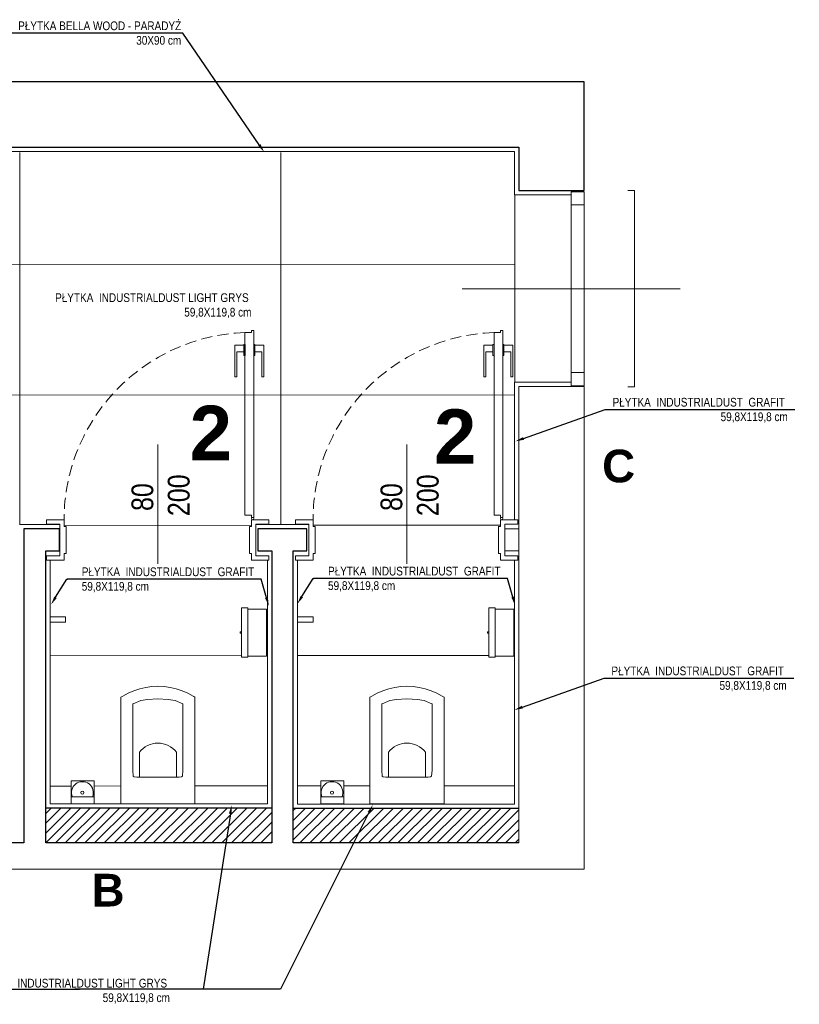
# Model space of a CAD drawing. Header units: millimetres. Extents: x -9038497 to 54128, y -10570064 to 59476.
# Tile 115 of 135: x 48312 to 48670, y 21815 to 22267. Entities that reach past the tile are written whole.
import ezdxf
from ezdxf import colors
from ezdxf.entities.mleader import LeaderData, LeaderLine
from ezdxf.math import Vec2, Vec3

# ---------------------------------------------------------------- set-up
doc = ezdxf.new("R2010")
doc.units = ezdxf.units.MM
doc.header["$LTSCALE"] = 0.8
doc.linetypes.add('Dash', pattern=[0.435, 0.3175, -0.1175])
doc.linetypes.add('DASHED2', pattern=[9.525, 6.35, -3.175])
for name, color, linetype, lineweight in [('0 proj_drzwi', 4, 'Continuous', 0), ('0 proj_okna', 4, 'Continuous', 0), ('0 proj_schody', 2, 'Continuous', 18), ('0 proj_widok widok widok', 7, 'Continuous', 0), ('0 proj_wyposażenie sanitarne', 40, 'Continuous', 18), ('SCIANY', 1, 'Continuous', 30), ('sciany - mur', 1, 'Continuous', 30), ('tynk', 252, 'Continuous', 5)]:
    doc.layers.add(name, color=color, linetype=linetype, lineweight=lineweight)
doc.layers.add('STOLARKA', color=4, linetype='Continuous')
doc.layers.add('strop podw.', color=3, linetype='Continuous')
doc.styles.get("Standard").update_dxf_attribs({"font": 'g12f13.shx', "width": 0.8, "height": 10})
doc.styles.add('WYMIAR-20', font='ARIALN.TTF', dxfattribs={"height": 4})
doc.styles.add('WYMIAR-50', font='ARIALN.TTF', dxfattribs={"height": 10})

# ---------------------------------------------------------------- blocks, each defined once
blk = doc.blocks.new('klamm')
at = {"layer": '0 proj_okna', "lineweight": 0}
for p, q in [((-4009.82, 29787.38), (-4005.72, 29787.38)), ((-4009.82, 29787.38), (-4009.82, 29772.78)), ((-4005.72, 29787.61), (-4005.22, 29787.61)), ((-4005.72, 29787.61), (-4005.72, 29782.61)), ((-4005.22, 29787.61), (-4005.22, 29782.61)), ((-4008.97, 29784.26), (-4008.97, 29772.78)), ((-4008.97, 29784.26), (-4005.72, 29784.26)), ((-4005.72, 29782.61), (-4005.22, 29782.61)), ((-4009.82, 29772.78), (-4008.97, 29772.78))]:
    blk.add_line(p, q, dxfattribs=at)
blk = doc.blocks.new('szczotka wc rz')
at = {"layer": '0 proj_wyposażenie sanitarne', "lineweight": 0}
blk.add_line((-2549.15, 1881.62), (-2538.65, 1881.62), dxfattribs=at)
blk.add_lwpolyline([(-2549.15, 1878.41), (-2538.65, 1878.41), (-2538.65, 1888.91), (-2549.15, 1888.91)], close=True, dxfattribs=at)
blk.add_circle((-2543.99, 1883.55), 0.71, dxfattribs=at)
blk.add_arc((-2543.99, 1883.55), 5, 337.2512, 202.7488, dxfattribs=at)
blk = doc.blocks.new('poj na papier toal. bok')
at = {"layer": '0 proj_wyposażenie sanitarne', "lineweight": 0}
for p, q in [((-2521.1, 1876.23), (-2521.1, 1854.74)), ((-2512.6, 1876.23), (-2521.1, 1876.23)), ((-2512.6, 1876.83), (-2509.6, 1876.83)), ((-2512.6, 1876.83), (-2512.6, 1854.23)), ((-2509.6, 1876.83), (-2509.6, 1854.23)), ((-2512.6, 1854.74), (-2521.1, 1854.74)), ((-2512.6, 1854.23), (-2509.6, 1854.23))]:
    blk.add_line(p, q, dxfattribs=at)
blk.add_lwpolyline([(-2509.05, 1865.81), (-2509.6, 1865.81), (-2509.6, 1865.25), (-2509.05, 1865.25)], close=True, dxfattribs=at)
blk = doc.blocks.new('roca gap wc rzut')
at = {"layer": '0 proj_wyposażenie sanitarne'}
for p, q in [((-830.27, 29352.38), (-864.27, 29352.38)), ((-858.58, 29339.65), (-858.77, 29336.95)), ((-858.13, 29339.94), (-858.58, 29339.65)), ((-856.96, 29340.08), (-858.13, 29339.94)), ((-847.27, 29340.08), (-856.96, 29340.08)), ((-847.27, 29340.08), (-837.58, 29340.08)), ((-837.58, 29340.08), (-836.4, 29339.94)), ((-836.4, 29339.94), (-835.95, 29339.65)), ((-835.95, 29339.65), (-835.77, 29336.95)), ((-858.77, 29306.54), (-858.65, 29306.44)), ((-858.65, 29306.44), (-855.16, 29305)), ((-835.89, 29306.44), (-839.38, 29305)), ((-835.77, 29306.54), (-835.89, 29306.44)), ((-855.16, 29305), (-852.04, 29304.45)), ((-852.04, 29304.45), (-847.27, 29304.14)), ((-842.5, 29304.45), (-847.27, 29304.14)), ((-839.38, 29305), (-842.5, 29304.45))]:
    blk.add_line(p, q, dxfattribs=at)
for points in [[(-864.27, 29352.38), (-864.27, 29303.49)], [(-830.27, 29303.49), (-830.27, 29352.38)], [(-855.77, 29340.08), (-855.77, 29328.69)], [(-838.77, 29328.69), (-838.77, 29340.08)], [(-858.77, 29336.95), (-858.77, 29306.54)], [(-835.77, 29306.54), (-835.77, 29336.95)], [(-864.27, 29303.49), (-863.71, 29303.13), (-863.38, 29302.94), (-860.95, 29301.6), (-858.35, 29300.48), (-855.63, 29299.58), (-852.88, 29298.95), (-850.08, 29298.56), (-847.27, 29298.43), (-844.45, 29298.56), (-841.65, 29298.95), (-838.9, 29299.58), (-836.19, 29300.48), (-833.59, 29301.6), (-831.15, 29302.94), (-830.83, 29303.13), (-830.27, 29303.49)]]:
    blk.add_lwpolyline(points, dxfattribs=at)
blk.add_arc((-847.27, 29335.2), 10.7, 217.4191, 322.5809, dxfattribs=at)

msp = doc.modelspace()

# ---------------------------------------------------------------- hatches: boundary and pattern name
at = {"layer": '0 proj_widok widok widok', "lineweight": 0, "true_color": 0x636466, "transparency": 33554687}
h = msp.add_hatch(dxfattribs=at)
h.set_pattern_fill('ANSI31', color=251)
h.set_pattern_definition([(45, (-101517.7338, 23944.1162), (-2.24506403, 2.24506403), [])])
h.paths.add_polyline_path([(48428.06, 21905.53), (48324.27, 21905.53), (48324.27, 21889.51), (48428.06, 21889.51)])
h.paths.add_polyline_path([(48541.43, 21905.39), (48437.85, 21905.39), (48437.85, 21889.51), (48541.43, 21889.51)])

# ---------------------------------------------------------------- linework, layer by layer
at = {"layer": '0 proj_drzwi'}
for p, q in [((48418.72, 22123.74), (48415.72, 22123.74)), ((48418.72, 22123.74), (48415.72, 22123.74)), ((48419.72, 22124.74), (48418.72, 22124.74)), ((48418.72, 22124.74), (48418.72, 22123.74)), ((48533, 22123.74), (48530, 22123.74)), ((48533.01, 22123.74), (48530.01, 22123.74)), ((48534.01, 22124.74), (48533.01, 22124.74)), ((48533.01, 22124.74), (48533.01, 22123.74)), ((48324.67, 22037.79), (48324.67, 22035.79)), ((48332.67, 22037.79), (48332.67, 22034.79)), ((48418.72, 22037.79), (48418.72, 22034.79)), ((48426.72, 22037.79), (48426.72, 22035.79)), ((48438.95, 22037.79), (48438.95, 22035.79)), ((48446.95, 22037.79), (48446.95, 22034.79)), ((48533, 22037.79), (48533, 22034.79)), ((48541, 22037.79), (48541, 22035.79)), ((48332.67, 22034.79), (48333.67, 22034.79)), ((48333.67, 22022.33), (48333.67, 22034.79)), ((48418.72, 22034.79), (48417.72, 22034.79)), ((48417.72, 22022.33), (48417.72, 22034.79)), ((48446.95, 22034.79), (48447.95, 22034.79)), ((48447.95, 22022.33), (48447.95, 22034.79)), ((48533, 22034.79), (48532, 22034.79)), ((48532, 22022.33), (48532, 22034.79)), ((48332.72, 22022.33), (48333.67, 22022.33)), ((48418.72, 22022.33), (48417.72, 22022.33)), ((48447, 22022.33), (48447.95, 22022.33)), ((48533, 22022.33), (48532, 22022.33)), ((48324.67, 22021.33), (48324.67, 22019.34)), ((48426.72, 22021.33), (48426.72, 22019.34)), ((48438.95, 22021.33), (48438.95, 22019.34)), ((48541, 22021.33), (48541, 22019.34))]:
    msp.add_line(p, q, dxfattribs=at)
at = {"layer": '0 proj_drzwi', "lineweight": 0}
for p, q in [((48375.72, 22017.6), (48375.72, 22072.39)), ((48490, 22017.6), (48490, 22072.39))]:
    msp.add_line(p, q, dxfattribs=at)
at = {"layer": '0 proj_drzwi', "linetype": 'DASHED2', "lineweight": 0}
for centre in [(48418.76, 22037.7), (48533.04, 22037.7)]:
    msp.add_arc(centre, 86.09, 92.0227, 179.9432, dxfattribs=at)
at = {"layer": '0 proj_okna', "lineweight": 0}
for p, q in [((48415.72, 22039.91), (48415.72, 22123.74)), ((48419.72, 22038.91), (48419.72, 22124.74)), ((48530.01, 22039.91), (48530.01, 22123.74)), ((48534.01, 22038.91), (48534.01, 22124.74)), ((48332.67, 22037.79), (48324.67, 22037.79)), ((48418.72, 22039.91), (48415.72, 22039.91)), ((48418.72, 22038.91), (48418.72, 22039.91)), ((48419.72, 22038.91), (48418.72, 22038.91)), ((48418.72, 22037.79), (48426.72, 22037.79)), ((48446.95, 22037.79), (48438.95, 22037.79)), ((48533.01, 22039.91), (48530.01, 22039.91)), ((48533, 22037.79), (48541, 22037.79)), ((48533.01, 22038.91), (48533.01, 22039.91)), ((48534.01, 22038.91), (48533.01, 22038.91)), ((48324.67, 22035.79), (48330.67, 22035.79)), ((48330.67, 22035.79), (48330.67, 22021.33)), ((48426.72, 22035.79), (48420.67, 22035.79)), ((48420.67, 22035.79), (48420.67, 22021.33)), ((48438.95, 22035.79), (48444.95, 22035.79)), ((48444.95, 22035.79), (48444.95, 22021.33)), ((48541, 22035.79), (48534.95, 22035.79)), ((48534.95, 22035.79), (48534.95, 22021.33)), ((48332.72, 22022.33), (48332.72, 22019.34)), ((48418.72, 22022.33), (48418.72, 22019.34)), ((48447, 22022.33), (48447, 22019.34)), ((48533, 22022.33), (48533, 22019.34)), ((48330.67, 22021.33), (48324.67, 22021.33)), ((48332.72, 22019.34), (48324.67, 22019.34)), ((48418.72, 22019.34), (48426.72, 22019.34)), ((48420.67, 22021.33), (48426.72, 22021.33)), ((48444.95, 22021.33), (48438.95, 22021.33)), ((48447, 22019.34), (48438.95, 22019.34)), ((48533, 22019.34), (48541, 22019.34)), ((48534.95, 22021.33), (48541, 22021.33))]:
    msp.add_line(p, q, dxfattribs=at)
for centre in [(48419.22, 22038.36), (48533.51, 22038.36)]:
    msp.add_circle(centre, 0.5, dxfattribs=at)
at = {"layer": '0 proj_schody', "lineweight": 0}
for p, q in [((48333.38, 21993.34), (48326.24, 21993.34)), ((48326.26, 21990.9), (48333.38, 21990.9)), ((48333.38, 21990.9), (48333.38, 21993.34)), ((48446.97, 21993.34), (48439.84, 21993.34)), ((48439.86, 21990.9), (48446.97, 21990.9)), ((48446.97, 21990.9), (48446.97, 21993.34))]:
    msp.add_line(p, q, dxfattribs=at)
at = {"layer": '0 proj_widok widok widok', "lineweight": 0}
for p, q in [((48312.37, 22206.43), (48312.37, 22035.62)), ((48432.17, 22206.43), (48432.17, 22035.62)), ((48539.52, 22187.11), (48539.52, 22100.88)), ((47992.43, 22154.71), (48539.43, 22154.93)), ((47970.34, 22094.9), (48539.48, 22095.13)), ((48332.66, 22035.25), (48418.72, 22035.28)), ((48446.95, 22035.29), (48533.03, 22035.33)), ((48326.27, 21975.44), (48414.06, 21975.48)), ((48439.85, 21975.49), (48527.61, 21975.52)), ((48326.27, 21915.64), (48335.94, 21915.65)), ((48346.44, 21915.65), (48358.75, 21915.66)), ((48392.75, 21915.67), (48426.06, 21915.68)), ((48439.85, 21915.69), (48450.5, 21915.69)), ((48461, 21915.7), (48473.06, 21915.7)), ((48507.06, 21915.72), (48539.55, 21915.73))]:
    msp.add_line(p, q, dxfattribs=at)
at = {"layer": 'SCIANY', "ltscale": 40}
for p, q in [((48541.43, 22238.75), (48001.43, 22238.75)), ((48571.43, 22238.75), (48541.43, 22238.75)), ((48571.43, 22208.75), (48571.43, 22238.75)), ((47990.43, 22208.75), (48541.43, 22208.75)), ((48541.43, 22208.75), (48541.43, 22189)), ((48571.43, 22189), (48571.43, 22208.75)), ((48541.43, 22189), (48571.43, 22189)), ((48330.66, 22033.62), (48314.27, 22033.62)), ((48314.27, 22033.62), (48314.27, 21889.51)), ((48330.66, 22023.62), (48330.66, 22033.62)), ((48444.03, 22033.62), (48421.66, 22033.62)), ((48421.66, 22033.62), (48421.66, 22023.62)), ((48444.03, 22023.62), (48444.03, 22033.62)), ((48324.27, 21889.51), (48324.27, 22023.62)), ((48324.27, 22023.62), (48330.66, 22023.62)), ((48421.66, 22023.62), (48428.06, 22023.62)), ((48428.06, 22023.62), (48428.06, 21889.51)), ((48437.85, 21889.51), (48437.85, 22023.62)), ((48437.85, 22023.62), (48444.03, 22023.62)), ((48428.06, 21905.53), (48324.27, 21905.53)), ((48541.43, 21905.39), (48437.85, 21905.39)), ((48314.27, 21889.51), (48210.27, 21889.51)), ((48428.06, 21889.51), (48324.27, 21889.51)), ((48541.43, 21889.51), (48437.85, 21889.51))]:
    msp.add_line(p, q, dxfattribs=at)
at = {"layer": 'SCIANY', "ltscale": 40, "const_width": 0.3}
msp.add_lwpolyline([(48541.43, 22033.62), (48535.03, 22033.62), (48535.03, 22023.62), (48541.43, 22023.62)], dxfattribs=at)
at = {"layer": 'sciany - mur', "lineweight": 0, "ltscale": 40}
for p, q in [((48541.43, 22190), (48541.43, 22207.75)), ((48541.43, 22033.62), (48541.43, 22099)), ((48541.43, 21889.51), (48541.43, 22099)), ((48541.43, 22099), (48571.43, 22099)), ((48571.43, 22099), (48571.43, 21877.54)), ((48535.03, 22023.62), (48535.03, 22033.62)), ((48535.03, 22033.62), (48541.43, 22033.62)), ((48541.43, 22023.62), (48535.03, 22023.62)), ((48541.43, 21889.51), (48541.43, 22023.62)), ((48571.43, 21877.54), (48210.27, 21877.54))]:
    msp.add_line(p, q, dxfattribs=at)
at = {"layer": 'STOLARKA', "color": 5, "lineweight": 0}
msp.add_line((48615.43, 22143.86), (48515.43, 22143.86), dxfattribs=at)
for points in [[(48571.43, 22188.36), (48571.43, 22182.36), (48565.43, 22182.36), (48565.43, 22188.36)], [(48571.43, 22182.36), (48571.43, 22105.36), (48565.43, 22105.36), (48565.43, 22182.36)], [(48571.43, 22099.36), (48571.43, 22105.36), (48565.43, 22105.36), (48565.43, 22099.36)]]:
    msp.add_lwpolyline(points, close=True, dxfattribs=at)
msp.add_lwpolyline([(48591.43, 22098.86), (48594.43, 22098.86), (48594.43, 22188.86), (48591.43, 22188.86)], dxfattribs=at)
at = {"layer": 'strop podw.', "linetype": 'Dash', "lineweight": 0}
for p, q in [((48361.43, 21889.51), (48361.43, 21889.51)), ((48421.43, 21889.51), (48421.43, 21889.51)), ((48481.43, 21889.51), (48481.43, 21889.51))]:
    msp.add_line(p, q, dxfattribs=at)
at = {"layer": 'tynk', "lineweight": 0, "ltscale": 40}
for p, q in [((48212.27, 22206.75), (48539.43, 22206.88)), ((48539.43, 22206.88), (48539.43, 22187)), ((48539.43, 22187), (48565.43, 22187)), ((48330.67, 22035.62), (48312.27, 22035.62)), ((48332.66, 22035.25), (48332.66, 22035.62)), ((48326.27, 21907.53), (48326.27, 22019.34)), ((48426.06, 22019.34), (48426.06, 21907.53)), ((48439.85, 21907.39), (48439.85, 22019.34)), ((48539.43, 22019.34), (48539.43, 21907.39)), ((48426.06, 21907.53), (48326.27, 21907.53)), ((48539.43, 21907.39), (48439.85, 21907.39))]:
    msp.add_line(p, q, dxfattribs=at)
for points in [[(48565.43, 22101), (48539.43, 22101), (48539.43, 22037.79)], [(48444.95, 22035.62), (48420.67, 22035.62)], [(48533.03, 22035.62), (48533.03, 22035.33)]]:
    msp.add_lwpolyline(points, dxfattribs=at)

# ---------------------------------------------------------------- block references
at = {"layer": '0 proj_okna', "lineweight": 0}
for p in [(52420.95, -7669.4), (52535.23, -7669.4)]:
    msp.add_blockref('klamm', p, dxfattribs=at)
at = {"layer": '0 proj_okna', "lineweight": 0, "xscale": -1}
for p in [(44414.5, -7669.4), (44528.79, -7669.4)]:
    msp.add_blockref('klamm', p, dxfattribs=at)
at = {"layer": '0 proj_widok widok widok', "lineweight": 0, "xscale": -1}
for p in [(45904.46, 20120.56), (46018, 20120.56)]:
    msp.add_blockref('poj na papier toal. bok', p, dxfattribs=at)
at = {"layer": '0 proj_widok widok widok', "lineweight": 0, "rotation": 180}
for p in [(47528.49, 51259.85), (47642.79, 51259.85)]:
    msp.add_blockref('roca gap wc rzut', p, dxfattribs=at)
at = {"layer": '0 proj_widok widok widok', "lineweight": 0}
for p in [(50885.09, 20029.09), (50999.66, 20029.09)]:
    msp.add_blockref('szczotka wc rz', p, dxfattribs=at)

# ---------------------------------------------------------------- texts
at = {"layer": '0 proj_okna', "lineweight": 0, "char_height": 10, "attachment_point": 1, "rotation": 90, "style": 'WYMIAR-50'}
for insert in [(48363.62, 22039.52), (48477.91, 22039.52)]:
    msp.add_mtext_dynamic_manual_height_columns('\\pi2.34866;80\\P\\pi0;200', width=16.4163, gutter_width=50, heights=[0], dxfattribs=dict(at, insert=insert))
at = {"layer": '0 proj_widok widok widok', "lineweight": 0}
for s, width, gutter_width, insert, char_height, attachment_point, style in [('PŁYTKA BELLA WOOD - PARADYŻ 30X90 cm  ', 78.8002, 20, (48386.44, 22266.51), 4, 3, 'WYMIAR-20'), ('PŁYTKA  INDUSTRIALDUST LIGHT GRYS  59,8X119,8 cm  ', 95.0902, 20, (48418.68, 22141.76), 4, 3, 'WYMIAR-20'), ('{\\fArial Unicode MS|b1|i0|c238|p34;2}', 52.3465, 50, (48390.32, 22090.17), 25, 1, 'WYMIAR-50'), ('PŁYTKA  INDUSTRIALDUST  GRAFIT  59,8X119,8 cm  ', 88.0267, 20, (48664.84, 22093.77), 4, 3, 'WYMIAR-20'), ('{\\fArial Unicode MS|b1|i0|c238|p34;2}', 52.3465, 50, (48502.46, 22088.5), 25, 1, 'WYMIAR-50'), ('{\\fArial Unicode MS|b1|i0|c238|p34;C}', 21.4671, 50, (48579.63, 22070), 15, 1, 'WYMIAR-50'), ('PŁYTKA  INDUSTRIALDUST  GRAFIT  59,8X119,8 cm  ', 88.0267, 20, (48340.8, 22015.96), 4, 1, 'WYMIAR-20'), ('PŁYTKA  INDUSTRIALDUST  GRAFIT  59,8X119,8 cm  ', 88.0267, 20, (48453.83, 22016.27), 4, 1, 'WYMIAR-20'), ('PŁYTKA  INDUSTRIALDUST  GRAFIT  59,8X119,8 cm  ', 88.0267, 20, (48664.33, 21970.48), 4, 3, 'WYMIAR-20'), ('{\\fArial Unicode MS|b1|i0|c238|p34;B}', 21.4671, 50, (48345.33, 21875.36), 15, 1, 'WYMIAR-50'), ('PŁYTKA  INDUSTRIALDUST LIGHT GRYS  59,8X119,8 cm  ', 95.0902, 20, (48381.24, 21827.18), 4, 3, 'WYMIAR-20')]:
    msp.add_mtext_dynamic_manual_height_columns(s, width=width, gutter_width=gutter_width, heights=[0], dxfattribs=dict(at, insert=insert, char_height=char_height, attachment_point=attachment_point, style=style))

# ---------------------------------------------------------------- leaders
ml = msp.add_multileader_mtext('Standard', dxfattribs=at)
ml.set_content('', color=256)
ml.set_leader_properties()
ml.build(insert=Vec2(0, 0))
ml.multileader.update_dxf_attribs({"text_right_attachment_type": 6, "dogleg_length": 0.36})
ctx = ml.context
ctx.base_point, ctx.plane_origin = Vec3(48305.61, 22263.19), Vec3(48413.74, 22290.37)
ctx.right_attachment, ctx.text_align_type = 6, 2
notes = []
notes.append((ctx, [(0, (1, 1, 0), (48387.14, 22261.19), (-1, 0), 77.53, [(0, [(48424.53, 22206.58)], 0, [])])]))
ctx.mtext.insert, ctx.mtext.alignment, ctx.mtext.flow_direction = Vec3(48307.61, 22265.19), 3, 5
ml = msp.add_multileader_mtext('Standard', dxfattribs=at)
ml.set_content('', color=256)
ml.set_leader_properties()
ml.build(insert=Vec2(0, 0))
ml.multileader.update_dxf_attribs({"text_right_attachment_type": 6, "dogleg_length": 0.36})
ctx = ml.context
ctx.base_point, ctx.plane_origin = Vec3(48668.13, 22088.41), Vec3(48570.77, 22117.63)
ctx.right_attachment = 6
notes.append((ctx, [(0, (1, 1, 0), (48581.06, 22088.41), (1, 0), 87.07, [(0, [(48539.81, 22073.83)], 0, [])])]))
ctx.mtext.insert, ctx.mtext.flow_direction = Vec3(48670.13, 22090.41), 5
ml = msp.add_multileader_mtext('Standard', dxfattribs=at)
ml.set_content('', color=256)
ml.set_leader_properties()
ml.build(insert=Vec2(0, 0))
ml.multileader.update_dxf_attribs({"text_right_attachment_type": 6, "dogleg_length": 0.36})
ctx = ml.context
ctx.base_point, ctx.plane_origin = Vec3(48332.09, 22012.6), Vec3(48433.45, 22039.81)
ctx.right_attachment, ctx.text_align_type = 6, 2
notes.append((ctx, [(0, (1, 1, 0), (48423.16, 22010.6), (-1, 0), 87.07, [(0, [(48426.68, 21998.22)], 0, [])])]))
ctx.mtext.insert, ctx.mtext.alignment, ctx.mtext.flow_direction = Vec3(48334.09, 22014.6), 3, 5
ml = msp.add_multileader_mtext('Standard', dxfattribs=at)
ml.set_content('', color=256)
ml.set_leader_properties()
ml.build(insert=Vec2(0, 0))
ml.multileader.update_dxf_attribs({"text_right_attachment_type": 6, "dogleg_length": 0.36})
ctx = ml.context
ctx.base_point, ctx.plane_origin = Vec3(48445.13, 22012.91), Vec3(48546.49, 22040.13)
ctx.right_attachment, ctx.text_align_type = 6, 2
notes.append((ctx, [(0, (1, 1, 0), (48536.2, 22010.91), (-1, 0), 87.07, [(0, [(48539.71, 21998.53)], 0, [])])]))
ctx.mtext.insert, ctx.mtext.alignment, ctx.mtext.flow_direction = Vec3(48447.13, 22014.91), 3, 5
ml = msp.add_multileader_mtext('Standard', dxfattribs=at)
ml.set_content('', color=256)
ml.set_leader_properties()
ml.build(insert=Vec2(0, 0))
ml.multileader.update_dxf_attribs({"text_right_attachment_type": 6, "dogleg_length": 0.36})
ctx = ml.context
ctx.base_point, ctx.plane_origin = Vec3(48334.3, 22010.52), Vec3(48326.68, 21998.87)
ctx.right_attachment = 6
notes.append((ctx, [(0, (1, 1, 0), (48333.94, 22010.52), (1, 0), 0.36, [(0, [(48326.68, 21998.87)], 0, [])])]))
ctx.mtext.insert, ctx.mtext.flow_direction = Vec3(48336.3, 22012.52), 5
ml = msp.add_multileader_mtext('Standard', dxfattribs=at)
ml.set_content('', color=256)
ml.set_leader_properties()
ml.build(insert=Vec2(0, 0))
ml.multileader.update_dxf_attribs({"text_right_attachment_type": 6, "dogleg_length": 0.36})
ctx = ml.context
ctx.base_point, ctx.plane_origin = Vec3(48447.34, 22010.83), Vec3(48439.71, 21999.18)
ctx.right_attachment = 6
notes.append((ctx, [(0, (1, 1, 0), (48446.98, 22010.83), (1, 0), 0.36, [(0, [(48439.71, 21999.18)], 0, [])])]))
ctx.mtext.insert, ctx.mtext.flow_direction = Vec3(48449.34, 22012.83), 5
ml = msp.add_multileader_mtext('Standard', dxfattribs=at)
ml.set_content('', color=256)
ml.set_leader_properties()
ml.build(insert=Vec2(0, 0))
ml.multileader.update_dxf_attribs({"text_right_attachment_type": 6, "dogleg_length": 0.36})
ctx = ml.context
ctx.base_point, ctx.plane_origin = Vec3(48667.62, 21965.13), Vec3(48570.26, 21994.34)
ctx.right_attachment = 6
notes.append((ctx, [(0, (1, 1, 0), (48580.55, 21965.13), (1, 0), 87.07, [(0, [(48539.29, 21950.54)], 0, [])])]))
ctx.mtext.insert, ctx.mtext.flow_direction = Vec3(48669.62, 21967.13), 5
ml = msp.add_multileader_mtext('Standard', dxfattribs=at)
ml.set_content('', color=256)
ml.set_leader_properties()
ml.build(insert=Vec2(0, 0))
ml.multileader.update_dxf_attribs({"text_right_attachment_type": 6, "dogleg_length": 0.36})
ctx = ml.context
ctx.base_point, ctx.plane_origin, ctx.plane_x_axis, ctx.plane_y_axis = Vec3(48337.59, 21822.37), Vec3(48434.67, 21793.6), Vec3(-1, 0), Vec3(0, -1)
ctx.right_attachment = 6
notes.append((ctx, [(0, (1, 1, 0), (48432, 21822.37), (-1, 0), 94.42, [(0, [(48474.42, 21907.08)], 0, [])])]))
ctx.mtext.insert, ctx.mtext.text_direction, ctx.mtext.rotation, ctx.mtext.flow_direction = Vec3(48335.59, 21820.37), Vec3(-1, 0), 3.141593, 5
ml = msp.add_multileader_mtext('Standard', dxfattribs=at)
ml.set_content('', color=256)
ml.set_leader_properties()
ml.build(insert=Vec2(0, 0))
ml.multileader.update_dxf_attribs({"text_right_attachment_type": 6, "dogleg_length": 0.36})
ctx = ml.context
ctx.base_point, ctx.plane_origin, ctx.plane_x_axis, ctx.plane_y_axis = Vec3(48396.2, 21822.38), Vec3(48394.55, 21907.02), Vec3(-1, 0), Vec3(0, -1)
ctx.right_attachment = 6
notes.append((ctx, [(1, (1, 1, 0), (48396.56, 21822.38), (-1, 0), 0.36, [(0, [(48409.62, 21906.9)], 0, [])])]))
ctx.mtext.insert, ctx.mtext.text_direction, ctx.mtext.rotation, ctx.mtext.flow_direction = Vec3(48394.2, 21820.38), Vec3(-1, 0), 3.141593, 5
ml = msp.add_multileader_mtext('Standard', dxfattribs=at)
ml.set_content('', color=256)
ml.set_leader_properties()
ml.build(insert=Vec2(0, 0))
ml.multileader.update_dxf_attribs({"text_right_attachment_type": 6, "dogleg_length": 0.36})
ctx = ml.context
ctx.base_point, ctx.plane_origin, ctx.plane_x_axis, ctx.plane_y_axis = Vec3(48341.74, 21820.37), Vec3(48264.53, 21907.11), Vec3(-1, 0), Vec3(0, -1)
ctx.right_attachment, ctx.text_align_type = 6, 2
notes.append((ctx, [(0, (1, 1, 0), (48289, 21822.37), (1, 0), 48.74, [(0, [(48241.09, 21891.51)], 0, [])])]))
ctx.mtext.insert, ctx.mtext.text_direction, ctx.mtext.rotation, ctx.mtext.alignment, ctx.mtext.flow_direction = Vec3(48339.74, 21818.37), Vec3(-1, 0), 3.141593, 3, 5
for ctx, leaders in notes:
    for number, flags, end, landing, length, lines in leaders:
        leader = LeaderData()
        leader.index, (leader.has_last_leader_line, leader.has_dogleg_vector, leader.attachment_direction) = number, flags
        leader.last_leader_point, leader.dogleg_vector, leader.dogleg_length = Vec3(end), Vec3(landing), length
        for number, points, colour, breaks in lines:
            line = LeaderLine()
            line.index, line.vertices, line.color, line.breaks = number, Vec3.list(points), colors.encode_raw_color(colour), breaks
            leader.lines.append(line)
        ctx.leaders.append(leader)

doc.saveas('drawing.dxf')
